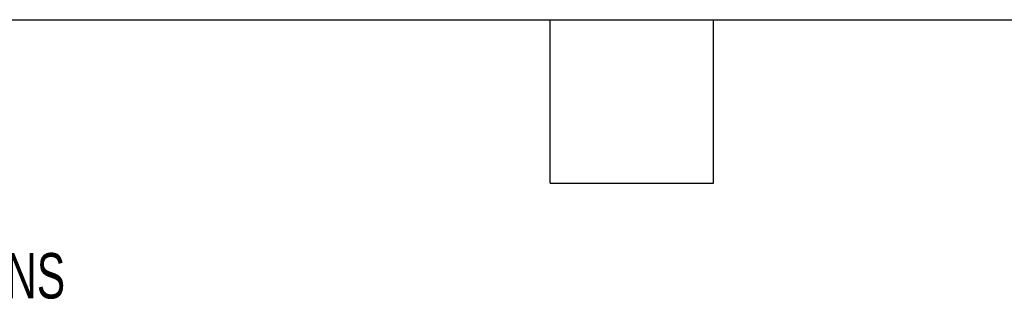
# Model space of a CAD drawing. Header units: inches. Extents: x 0.2 to 10.8, y 0.2 to 8.2.
# Tile 37 of 57: x 4.376 to 6.184, y 7.737 to 8.25. Entities that reach past the tile are written whole.
import ezdxf

# ---------------------------------------------------------------- set-up
doc = ezdxf.new("R2010")
doc.units = ezdxf.units.IN
doc.header["$MEASUREMENT"] = 0
doc.layers.add('DIMENSIONS', color=140, linetype='Continuous', lineweight=25)
doc.layers.add('TEXT', color=140, linetype='Continuous', lineweight=25)
doc.styles.add('SLDTEXTSTYLE0', font='TXT', dxfattribs={"width": 0.7})

msp = doc.modelspace()

# ---------------------------------------------------------------- linework, layer by layer
at = {"layer": 'TEXT'}
for p, q in [((0.25, 8.25), (10.75, 8.25)), ((5.35, 7.95), (5.35, 8.25)), ((5.65, 7.95), (5.65, 8.25)), ((5.35, 7.95), (5.65, 7.95))]:
    msp.add_line(p, q, dxfattribs=at)

# ---------------------------------------------------------------- texts
at = {"layer": 'DIMENSIONS', "insert": (3.32, 7.82186), "char_height": 0.0833333, "attachment_point": 1, "style": 'SLDTEXTSTYLE0'}
msp.add_mtext('FROM OUTSIDE OF COLUMNS', dxfattribs=at)

doc.saveas('drawing.dxf')
